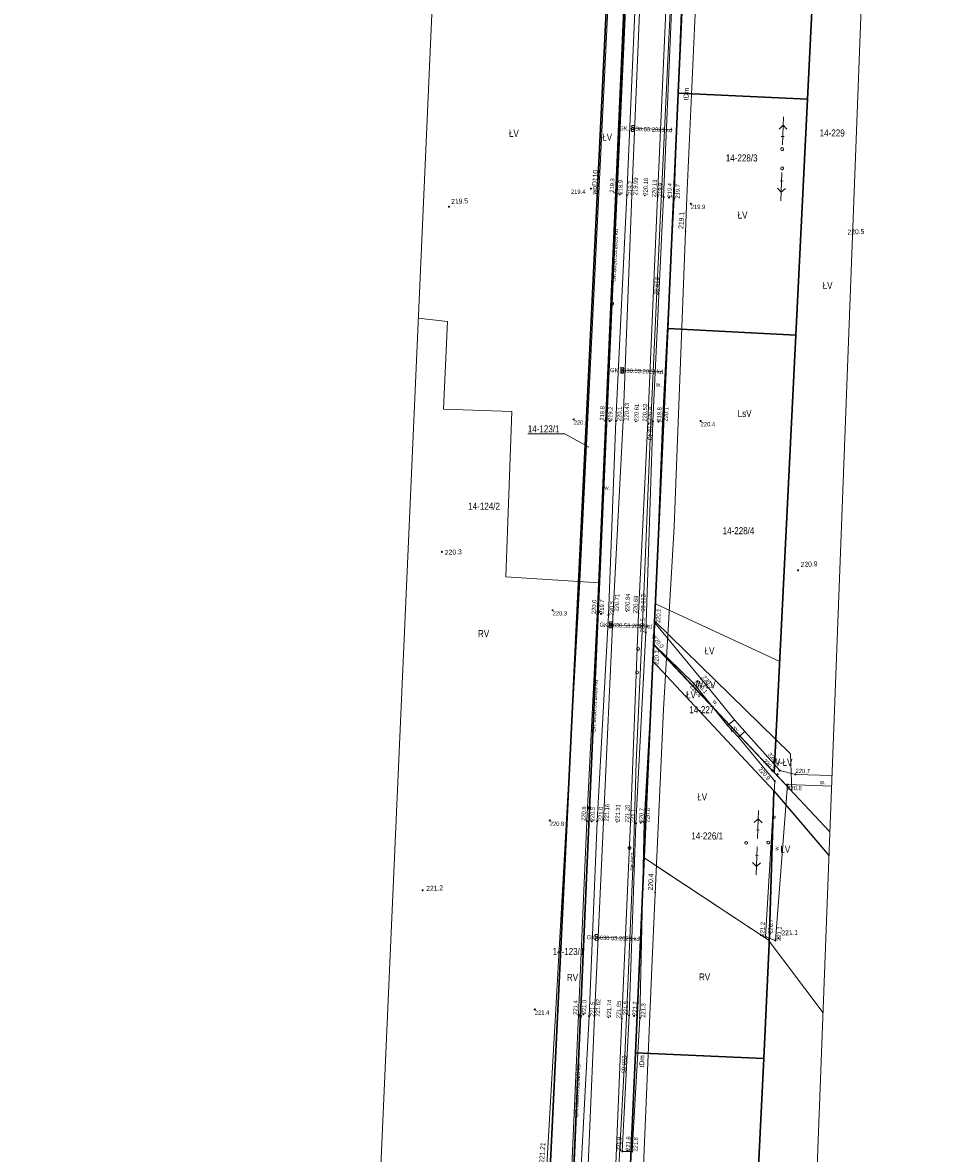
# Model space of a CAD drawing. Header units: metres. Extents: x 0 to 6601798, y -2700 to 5691112.
# Tile 49 of 61: x 6600116 to 6600282, y 5690177 to 5690379. Entities that reach past the tile are written whole.
import ezdxf
from ezdxf.enums import TextEntityAlignment as Align

# ---------------------------------------------------------------- set-up
doc = ezdxf.new("R2010")
doc.units = ezdxf.units.M
doc.header["$MEASUREMENT"] = 0
for name, color, linetype, lineweight in [('AS__Nowe_granice', 150, 'Continuous', 30), ('Kontury', 7, 'Continuous', 5), ('Numery_dzialek', 150, 'Continuous', 5), ('Numery_konturow', 7, 'Continuous', 5), ('OTK_E_T_3', 7, 'Continuous', 5), ('OTK_E_T_4', 7, 'Continuous', 5), ('OTK_L_0', 7, 'Continuous', 5), ('OTK_L_4', 7, 'Continuous', 5), ('OTK_L_5', 7, 'Continuous', 5), ('OTR_T_0', 7, 'Continuous', 5), ('OTR_T_1', 7, 'Continuous', 5), ('OTW_E_T_2', 7, 'Continuous', 5), ('OTW_L_3', 7, 'Continuous', 5), ('OTZ_L_1', 7, 'Continuous', 5), ('P_SUK_T_1', 7, 'Continuous', 5), ('P_SUK_T_3', 7, 'Continuous', 5), ('P_SUKP_E_T_0', 7, 'Continuous', 5), ('P_SUKP_L_0', 7, 'Continuous', 5), ('podzial_uzytki', 7, 'Continuous', 5), ('Punkty', 7, 'Continuous', 5), ('SUL_L_1', 7, 'Continuous', 5), ('SUTR_T_0', 7, 'Continuous', 5), ('UEEOA_T_13', 7, 'Continuous', 5), ('UEEOA_T_14', 7, 'Continuous', 5), ('UTTOC_T_2', 7, 'Continuous', 5), ('UTTOO_T_2', 7, 'Continuous', 5), ('UTTPOM_L_1', 7, 'Continuous', 5), ('UWWOC_T_0', 7, 'Continuous', 5), ('UWWOO_T_0', 7, 'Continuous', 5), ('UWWPM_L_1', 7, 'Continuous', 5), ('Uzytki', 7, 'Continuous', 5), ('WWRPP_T_0', 7, 'Continuous', 5)]:
    doc.layers.add(name, color=color, linetype=linetype, lineweight=lineweight)
doc.styles.add('STYL_ARIAL', font='ARIALN.TTF')

# ---------------------------------------------------------------- blocks, each defined once
blk = doc.blocks.new('GRO')
at = {"color": 7, "flags": 128}
blk.add_lwpolyline([(0, 0.45), (0.318, 0.318), (0.45, 0), (0.318, -0.318), (0, -0.45), (-0.318, -0.318), (-0.45, 0), (-0.318, 0.318), (0, 0.45)], dxfattribs=at)
blk = doc.blocks.new('GRT')
at = {"color": 7, "flags": 128}
blk.add_lwpolyline([(0, 2.5), (1.352, 2.103), (2.274, 1.039), (2.475, -0.356), (1.889, -1.637), (0.704, -2.399), (-0.704, -2.399), (-1.889, -1.637), (-2.475, -0.356), (-2.274, 1.039), (-1.352, 2.103), (0, 2.5)], dxfattribs=at)
blk = doc.blocks.new('801')
at = {"color": 0}
for radius in [1, 0.9, 0.8, 0.7, 0.6, 0.5, 0.4, 0.3, 0.2, 0.1]:
    blk.add_circle((0, 0), radius, dxfattribs=at)
blk = doc.blocks.new('403')
at = {"color": 0}
blk.add_circle((0, 0), 0.5, dxfattribs=at)
blk = doc.blocks.new('4_SUKS')
at = {"color": 7, "flags": 128}
blk.add_lwpolyline([(0, 2.5), (1.352, 2.103), (2.274, 1.039), (2.475, -0.356), (1.889, -1.637), (0.704, -2.399), (-0.704, -2.399), (-1.889, -1.637), (-2.475, -0.356), (-2.274, 1.039), (-1.352, 2.103), (0, 2.5)], dxfattribs=at)
blk = doc.blocks.new('509')
at = {"color": 0}
for p, q in [((-5, -2.5), (-5, 2.5)), ((-5, 2.5), (5.5, 2.5)), ((-1.5, 2.5), (-1.5, -2.5)), ((2, 2.5), (2, -2.5)), ((5.5, 2.5), (5.5, -2.5)), ((5.5, -2.5), (-5, -2.5))]:
    blk.add_line(p, q, dxfattribs=at)
blk = doc.blocks.new('4_SUPS')
at = {"color": 7, "flags": 128}
blk.add_lwpolyline([(0, 0.625), (0.442, 0.442), (0.625, 0), (0.442, -0.442), (0, -0.625), (-0.442, -0.442), (-0.625, 0), (-0.442, 0.442), (0, 0.625)], dxfattribs=at)
blk = doc.blocks.new('PSN')
at = {"color": 7, "flags": 128}
for points in [[(7.5, 0), (57.5, 0)], [(22.5, 2.5), (22.5, -2.5)], [(42.5, 0), (35.429, 7.071)], [(42.5, 0), (35.429, -7.071)]]:
    blk.add_lwpolyline(points, dxfattribs=at)
blk = doc.blocks.new('SLS')
at = {"color": 7, "flags": 128}
blk.add_lwpolyline([(0, 2.5), (1.352, 2.103), (2.274, 1.039), (2.475, -0.356), (1.889, -1.637), (0.704, -2.399), (-0.704, -2.399), (-1.889, -1.637), (-2.475, -0.356), (-2.274, 1.039), (-1.352, 2.103), (0, 2.5)], dxfattribs=at)
blk = doc.blocks.new('UGT')
at = {"color": 7, "flags": 128}
blk.add_lwpolyline([(0, 0.625), (0.442, 0.442), (0.625, 0), (0.442, -0.442), (0, -0.625), (-0.442, -0.442), (-0.625, 0), (-0.442, 0.442), (0, 0.625)], dxfattribs=at)

msp = doc.modelspace()

# ---------------------------------------------------------------- linework, layer by layer
at = {"color": 7, "linetype": 'Continuous', "lineweight": 0, "flags": 128}
for points in [[(6600202.93, 5690706.54), (6600192.79, 5690495.33), (6600176.89, 5690496.29), (6600170.91, 5690507.35), (6600162.66, 5690513.94), (6600148.36, 5690517.54), (6600137.48, 5690514.53), (6600126.14, 5690504.34), (6600121.65, 5690492.89), (6600119.99, 5690466.63), (6600115.64, 5690430.18), (6600142.63, 5690419.44), (6600173.56, 5690407.43), (6600179.09, 5690404.85), (6600184.98, 5690403.27), (6600189.51, 5690403.01), (6600173.29, 5690035.7)], [(6600251.64, 5690029.65), (6600268.02, 5690461.06), (6600281.59, 5690699.83)]]:
    msp.add_lwpolyline(points, dxfattribs=at)
at = {"color": 7, "linetype": 'Continuous', "flags": 128}
msp.add_lwpolyline([(6600259.42, 5690234.65), (6600249.52, 5690245.17), (6600228.03, 5690268), (6600227.9, 5690264.99), (6600249.43, 5690241.93), (6600259.26, 5690230.37)], dxfattribs=at)
at = {"layer": 'AS__Nowe_granice', "linetype": 'Continuous', "flags": 128}
for points in [[(6600222.91, 5690449.53), (6600207.61, 5690134.2)], [(6600212.06, 5690133.95), (6600225.8, 5690449.36)], [(6600232.41, 5690366.1), (6600234.28, 5690408.15)], [(6600257.5, 5690407.12), (6600255.43, 5690365.07)], [(6600230.54, 5690324.2), (6600232.41, 5690366.1)], [(6600232.41, 5690366.1), (6600255.43, 5690365.07)], [(6600255.43, 5690365.07), (6600253.35, 5690323.02)], [(6600228.03, 5690268), (6600230.54, 5690324.2)], [(6600230.54, 5690324.2), (6600253.35, 5690323.02)], [(6600253.35, 5690323.02), (6600249.52, 5690245.17)], [(6600228.03, 5690268), (6600227.9, 5690264.99)], [(6600249.52, 5690245.17), (6600228.03, 5690268)], [(6600224.79, 5690195.28), (6600227.9, 5690264.99)], [(6600227.9, 5690264.99), (6600249.43, 5690241.93)], [(6600249.43, 5690241.93), (6600248.63, 5690214.67)], [(6600248.63, 5690214.67), (6600247.63, 5690194.26)], [(6600222.32, 5690139.93), (6600224.79, 5690195.28)], [(6600224.79, 5690195.28), (6600247.63, 5690194.26)], [(6600247.63, 5690194.26), (6600244.93, 5690138.93)]]:
    msp.add_lwpolyline(points, dxfattribs=at)
at = {"layer": 'Kontury', "color": 3, "linetype": 'Continuous', "flags": 128}
for points in [[(6600218.34, 5690278.96), (6600224.81, 5690426.69)], [(6600234.11, 5690404.34), (6600230.54, 5690324.2)], [(6600186.11, 5690326.08), (6600191.31, 5690325.47)], [(6600191.31, 5690325.47), (6600190.6, 5690309.85)], [(6600230.54, 5690324.2), (6600228.35, 5690275.24)], [(6600253.35, 5690323.02), (6600232.31, 5690324.11)], [(6600250.48, 5690264.92), (6600253.35, 5690323.02)], [(6600190.6, 5690309.85), (6600202.78, 5690309.44)], [(6600202.78, 5690309.44), (6600201.71, 5690280.02)], [(6600201.71, 5690280.02), (6600218.34, 5690278.96)], [(6600212.53, 5690144.88), (6600218.34, 5690278.96)], [(6600228.35, 5690275.24), (6600228.03, 5690268)], [(6600228.35, 5690275.24), (6600250.48, 5690264.92)], [(6600228.03, 5690268), (6600227.9, 5690264.99)], [(6600227.9, 5690264.99), (6600226.34, 5690229.99)], [(6600226.34, 5690229.99), (6600222.18, 5690136.84)], [(6600248.4, 5690215.39), (6600228.01, 5690228.88)], [(6600253.86, 5690208.17), (6600248.4, 5690215.39)]]:
    msp.add_lwpolyline(points, dxfattribs=at)
at = {"layer": 'OTK_L_0', "color": 7, "linetype": 'Continuous', "flags": 128}
for points in [[(6600224.17, 5690348), (6600225.64, 5690383.34)], [(6600230.31, 5690383.49), (6600228.73, 5690347.58)], [(6600222.61, 5690307.83), (6600224.17, 5690348)], [(6600228.73, 5690347.58), (6600227.02, 5690307.62)], [(6600220.82, 5690273.86), (6600222.61, 5690307.83)], [(6600227.02, 5690307.62), (6600225.35, 5690273.51)], [(6600219.07, 5690236.47), (6600220.82, 5690273.86)], [(6600225.35, 5690273.51), (6600223.9, 5690236.28)], [(6600217.48, 5690201.76), (6600219.07, 5690236.47)], [(6600223.9, 5690236.28), (6600222.36, 5690201.39)], [(6600216.33, 5690173.96), (6600217.48, 5690201.76)], [(6600222.36, 5690201.39), (6600221.24, 5690174.02)]]:
    msp.add_lwpolyline(points, dxfattribs=at)
at = {"layer": 'OTK_L_4', "color": 7, "linetype": 'Continuous', "flags": 128}
for points in [[(6600241.21, 5690253.55), (6600242.42, 5690254.56)], [(6600242.42, 5690254.56), (6600244.26, 5690252.49)], [(6600243.12, 5690251.49), (6600241.21, 5690253.55)], [(6600244.26, 5690252.49), (6600243.12, 5690251.49)]]:
    msp.add_lwpolyline(points, dxfattribs=at)
at = {"layer": 'OTK_L_5', "color": 7, "linetype": 'Continuous', "flags": 128}
for points in [[(6600221.21, 5690348.37), (6600222.76, 5690383.73)], [(6600224.81, 5690383.41), (6600223.27, 5690347.99)], [(6600231.35, 5690383.49), (6600229.81, 5690347.59)], [(6600231.69, 5690347.38), (6600233.07, 5690383.75)], [(6600219.43, 5690307.81), (6600221.21, 5690348.37)], [(6600223.27, 5690347.99), (6600221.31, 5690307.77)], [(6600229.81, 5690347.59), (6600227.91, 5690307.68)], [(6600229.6, 5690307.7), (6600231.69, 5690347.38)], [(6600217.98, 5690273.36), (6600219.43, 5690307.81)], [(6600221.31, 5690307.77), (6600219.97, 5690273.18)], [(6600227.91, 5690307.68), (6600226.61, 5690270.11)], [(6600228.26, 5690271.82), (6600229.6, 5690307.7)], [(6600216.14, 5690236.54), (6600217.98, 5690273.36)], [(6600219.97, 5690273.18), (6600217.97, 5690236.54)], [(6600228.12, 5690267.92), (6600228.26, 5690271.82)], [(6600226.61, 5690270.11), (6600224.88, 5690236.13)], [(6600226.32, 5690236.35), (6600228.12, 5690267.92)], [(6600214.65, 5690202.04), (6600216.14, 5690236.54)], [(6600217.97, 5690236.54), (6600216.52, 5690201.8)], [(6600224.88, 5690236.13), (6600223.64, 5690201.94)], [(6600225.58, 5690201.53), (6600226.32, 5690236.35)], [(6600213.37, 5690173.72), (6600214.65, 5690202.04)], [(6600216.52, 5690201.8), (6600215.08, 5690173.95)], [(6600223.64, 5690201.94), (6600222.44, 5690177.73)], [(6600224.19, 5690177.72), (6600225.58, 5690201.53)], [(6600222.44, 5690177.73), (6600224.19, 5690177.72)]]:
    msp.add_lwpolyline(points, dxfattribs=at)
at = {"layer": 'OTW_L_3', "color": 7, "linetype": 'Continuous', "flags": 128}
for points in [[(6600228.12, 5690267.92), (6600228.26, 5690271.82)], [(6600228.26, 5690271.82), (6600236.42, 5690261.91)], [(6600235.17, 5690261.05), (6600228.12, 5690267.92)], [(6600236.42, 5690261.91), (6600242.42, 5690254.56)], [(6600241.21, 5690253.55), (6600235.17, 5690261.05)], [(6600242.42, 5690254.56), (6600241.21, 5690253.55)], [(6600243.12, 5690251.49), (6600244.26, 5690252.49)], [(6600244.26, 5690252.49), (6600250.48, 5690245.52)], [(6600249.59, 5690243.63), (6600243.12, 5690251.49)], [(6600247.96, 5690215.95), (6600249.59, 5690243.63)], [(6600250.48, 5690245.52), (6600253.29, 5690244.85)], [(6600253.29, 5690244.85), (6600259.8, 5690244.66)], [(6600251.86, 5690243.02), (6600249.71, 5690215.28)], [(6600259.73, 5690242.77), (6600251.86, 5690243.02)], [(6600249.71, 5690215.28), (6600247.96, 5690215.95)]]:
    msp.add_lwpolyline(points, dxfattribs=at)
at = {"layer": 'OTZ_L_1', "color": 7, "linetype": 'Continuous', "flags": 128}
msp.add_lwpolyline([(6600216.47, 5690303.13), (6600212.23, 5690305.48), (6600205.61, 5690305.48)], dxfattribs=at)
at = {"layer": 'P_SUKP_L_0', "color": 30, "linetype": 'Continuous', "flags": 128}
for points in [[(6600220.65, 5690328.63), (6600223.13, 5690383.58)], [(6600224.36, 5690359.85), (6600231.35, 5690359.6)], [(6600218.18, 5690273.83), (6600220.65, 5690328.63)], [(6600222.42, 5690316.82), (6600229.41, 5690316.58)], [(6600216.61, 5690238.86), (6600218.18, 5690273.83)], [(6600220.38, 5690271.5), (6600227.37, 5690271.25)], [(6600214.94, 5690201.79), (6600216.61, 5690238.86)], [(6600217.87, 5690215.86), (6600224.86, 5690215.62)], [(6600213.14, 5690161.83), (6600214.94, 5690201.79)]]:
    msp.add_lwpolyline(points, dxfattribs=at)
at = {"layer": 'SUL_L_1', "color": 7, "linetype": 'Continuous', "flags": 128}
for points in [[(6600232.14, 5690405.7), (6600228.69, 5690333.35)], [(6600228.69, 5690333.35), (6600227.54, 5690307.53)], [(6600227.54, 5690307.53), (6600226.3, 5690276.94)], [(6600226.3, 5690276.94), (6600224.89, 5690247.02)], [(6600224.89, 5690247.02), (6600224.45, 5690230.88)], [(6600224.45, 5690230.88), (6600222.91, 5690194.75)], [(6600222.91, 5690194.75), (6600221.73, 5690172.71)]]:
    msp.add_lwpolyline(points, dxfattribs=at)
at = {"layer": 'UTTPOM_L_1', "color": 30, "linetype": 'Continuous', "flags": 128}
for points in [[(6600233.96, 5690347.6), (6600236.4, 5690401.17)], [(6600231.66, 5690288.92), (6600233.96, 5690347.6)], [(6600229.78, 5690256.46), (6600231.66, 5690288.92)], [(6600227.68, 5690210.45), (6600229.78, 5690256.46)], [(6600225.46, 5690156.78), (6600227.68, 5690210.45)]]:
    msp.add_lwpolyline(points, dxfattribs=at)
at = {"layer": 'UWWPM_L_1', "color": 161, "linetype": 'Continuous', "flags": 128}
for points in [[(6600220.74, 5690399.41), (6600218.09, 5690344.64)], [(6600218.09, 5690344.64), (6600214.86, 5690279.22)], [(6600214.86, 5690279.22), (6600210.51, 5690200.95)], [(6600210.51, 5690200.95), (6600208.98, 5690175.25)]]:
    msp.add_lwpolyline(points, dxfattribs=at)
at = {"layer": 'Uzytki', "color": 3, "linetype": 'Continuous', "flags": 128}
for points in [[(6600218.34, 5690278.96), (6600224.81, 5690426.69)], [(6600234.11, 5690404.34), (6600230.54, 5690324.2)], [(6600186.11, 5690326.08), (6600191.31, 5690325.47)], [(6600191.31, 5690325.47), (6600190.6, 5690309.85)], [(6600230.54, 5690324.2), (6600228.35, 5690275.24)], [(6600253.35, 5690323.02), (6600230.54, 5690324.2)], [(6600250.49, 5690264.91), (6600253.35, 5690323.02)], [(6600190.6, 5690309.85), (6600202.78, 5690309.44)], [(6600202.78, 5690309.44), (6600201.71, 5690280.02)], [(6600201.71, 5690280.02), (6600218.34, 5690278.96)], [(6600218.34, 5690278.96), (6600212.06, 5690133.95)], [(6600228.35, 5690275.24), (6600228.21, 5690272.12)], [(6600228.21, 5690272.12), (6600228.03, 5690268)], [(6600252.42, 5690248.53), (6600228.21, 5690272.12)], [(6600228.03, 5690268), (6600227.9, 5690264.99)], [(6600229.7, 5690266.23), (6600252.62, 5690241.88)], [(6600227.9, 5690264.99), (6600226.34, 5690229.99)], [(6600252.62, 5690241.88), (6600252.42, 5690248.53)], [(6600217.47, 5690031.17), (6600226.34, 5690229.99)], [(6600226.34, 5690229.99), (6600248.4, 5690215.39)], [(6600248.4, 5690215.39), (6600258.2, 5690202.42)]]:
    msp.add_lwpolyline(points, dxfattribs=at)

# ---------------------------------------------------------------- block references
at = {"layer": 'OTR_T_0', "color": 7, "linetype": 'Continuous', "xscale": 0.1, "yscale": 0.1, "zscale": 0.1, "rotation": 0.0008399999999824}
for p in [(6600224.17, 5690348), (6600226.46, 5690347.88), (6600228.73, 5690347.58), (6600222.61, 5690307.83), (6600224.85, 5690307.68), (6600227.02, 5690307.62), (6600220.82, 5690273.86), (6600223.22, 5690273.89), (6600225.35, 5690273.51), (6600219.07, 5690236.47), (6600221.51, 5690236.39), (6600223.9, 5690236.28), (6600217.48, 5690201.76), (6600219.97, 5690201.58), (6600222.36, 5690201.39)]:
    msp.add_blockref('403', p, dxfattribs=at)
at = {"layer": 'OTR_T_1', "color": 7, "linetype": 'Continuous', "xscale": 0.1, "yscale": 0.1, "zscale": 0.1, "rotation": 0.0008399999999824}
for p in [(6600216.86, 5690349.14), (6600221.21, 5690348.37), (6600221.99, 5690348.11), (6600223.27, 5690347.99), (6600229.81, 5690347.59), (6600230.77, 5690347.54), (6600231.69, 5690347.38), (6600234.64, 5690346.45), (6600213.8, 5690308.05), (6600219.43, 5690307.81), (6600220.2, 5690307.77), (6600221.31, 5690307.77), (6600227.91, 5690307.68), (6600228.9, 5690307.66), (6600229.6, 5690307.7), (6600236.4, 5690307.75), (6600210.03, 5690274.07), (6600217.98, 5690273.36), (6600218.69, 5690273.42), (6600219.97, 5690273.18), (6600228.26, 5690271.82), (6600226.61, 5690270.11), (6600228.03, 5690269.46), (6600228.12, 5690267.92), (6600236.42, 5690261.91), (6600235.17, 5690261.05), (6600235.83, 5690261.42), (6600250.48, 5690245.52), (6600249.59, 5690243.63), (6600250.1, 5690244.86), (6600253.29, 5690244.85), (6600251.86, 5690243.02), (6600209.53, 5690236.63), (6600216.14, 5690236.54), (6600217, 5690236.49), (6600217.97, 5690236.54), (6600224.88, 5690236.13), (6600225.72, 5690236.28), (6600226.32, 5690236.35), (6600247.96, 5690215.95), (6600248.74, 5690216.51), (6600249.71, 5690215.28), (6600206.86, 5690203.01), (6600214.65, 5690202.04), (6600215.52, 5690202.14), (6600216.52, 5690201.8), (6600223.64, 5690201.94), (6600224.54, 5690201.87), (6600225.58, 5690201.53), (6600222.44, 5690177.73), (6600223.36, 5690177.84), (6600224.19, 5690177.72)]:
    msp.add_blockref('801', p, dxfattribs=at)
at = {"layer": 'P_SUK_T_1', "color": 7, "linetype": 'Continuous', "xscale": 0.1, "yscale": 0.1, "zscale": 0.1}
for p, rotation in [((6600224.36, 5690359.85), 269.2787), ((6600222.42, 5690316.82), 268.49948), ((6600220.38, 5690271.5), 268.40208), ((6600217.87, 5690215.86), 267.7661)]:
    msp.add_blockref('509', p, dxfattribs=dict(at, rotation=rotation))
at = {"layer": 'P_SUK_T_3', "color": 30, "linetype": 'Continuous', "xscale": 0.1, "yscale": 0.1, "zscale": 0.1}
for p in [(6600220.65, 5690328.63), (6600218.18, 5690273.83), (6600216.61, 5690238.86), (6600214.94, 5690201.79)]:
    msp.add_blockref('4_SUKS', p, dxfattribs=at)
at = {"layer": 'Punkty', "color": 7, "linetype": 'Continuous', "xscale": 0.1, "yscale": 0.1, "zscale": 0.1}
for name, p in [('GRO', (6600232.41, 5690366.1)), ('GRO', (6600255.43, 5690365.07)), ('GRO', (6600230.54, 5690324.2)), ('GRO', (6600253.35, 5690323.02)), ('GRO', (6600228.03, 5690268)), ('GRT', (6600225.25, 5690267.22)), ('GRO', (6600227.9, 5690264.99)), ('GRT', (6600225.06, 5690263.02)), ('GRO', (6600249.52, 5690245.17)), ('GRO', (6600249.43, 5690241.93)), ('GRT', (6600249.44, 5690237.22)), ('GRT', (6600223.72, 5690231.72)), ('GRO', (6600248.63, 5690214.67)), ('GRO', (6600224.79, 5690195.28)), ('GRO', (6600247.63, 5690194.26))]:
    msp.add_blockref(name, p, dxfattribs=at)
at = {"layer": 'SUTR_T_0', "color": 30, "linetype": 'Continuous', "xscale": 0.1, "yscale": 0.1, "zscale": 0.1}
for p in [(6600228.69, 5690333.35), (6600227.54, 5690307.53), (6600226.3, 5690276.94), (6600224.45, 5690230.88), (6600222.91, 5690194.75)]:
    msp.add_blockref('4_SUPS', p, dxfattribs=at)
at = {"layer": 'UEEOA_T_13', "color": 1, "linetype": 'Continuous', "xscale": 0.1, "yscale": 0.1, "zscale": 0.1}
for p, rotation in [((6600250.94, 5690356.17), 88.03581000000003), ((6600250.91, 5690352.73), 267.8758), ((6600246.5, 5690232.69), 87.90402999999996), ((6600246.5, 5690232.69), 267.7211)]:
    msp.add_blockref('PSN', p, dxfattribs=dict(at, rotation=rotation))
at = {"layer": 'UEEOA_T_14', "color": 1, "linetype": 'Continuous', "xscale": 0.1, "yscale": 0.1, "zscale": 0.1, "rotation": 2.400689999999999}
for p in [(6600250.94, 5690356.17), (6600250.91, 5690352.73), (6600244.51, 5690232.65), (6600248.44, 5690232.71)]:
    msp.add_blockref('SLS', p, dxfattribs=at)
at = {"layer": 'UTTOC_T_2', "color": 30, "linetype": 'Continuous', "xscale": 0.1, "yscale": 0.1, "zscale": 0.1, "rotation": 2.400689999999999}
for p in [(6600233.72, 5690341.57), (6600228.29, 5690223.81)]:
    msp.add_blockref('UGT', p, dxfattribs=at)
at = {"layer": 'WWRPP_T_0', "color": 7, "linetype": 'Continuous', "xscale": 0.1, "yscale": 0.1, "zscale": 0.1}
for p, rotation in [((6600191.58, 5690345.9), 2.39496), ((6600190.32, 5690284.47), 2.400689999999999), ((6600253.75, 5690281.18), 2.400689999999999), ((6600186.89, 5690224.22), 2.400689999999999), ((6600250.29, 5690215.69), 2.400689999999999)]:
    msp.add_blockref('801', p, dxfattribs=dict(at, rotation=rotation))

# ---------------------------------------------------------------- texts
at = {"layer": 'Numery_dzialek', "linetype": 'Continuous', "style": 'STYL_ARIAL'}
for s, p in [('14-229', (6600257.6, 5690359.66)), ('14-228/3', (6600240.88, 5690355.22)), ('14-124/2', (6600195, 5690293.21)), ('14-228/4', (6600240.31, 5690288.85)), ('14-227', (6600234.37, 5690256.98)), ('14-226/1', (6600234.73, 5690234.51)), ('14-123/1', (6600210.03, 5690213.95))]:
    msp.add_text(s, height=1.25, dxfattribs=at).set_placement(p, align=Align.TOP_LEFT)
at = {"layer": 'Numery_konturow', "color": 3, "linetype": 'Continuous', "style": 'STYL_ARIAL'}
for p in [(6600202.26, 5690359.6), (6600218.87, 5690358.92)]:
    msp.add_text('ŁV', height=1.25, dxfattribs=at).set_placement(p, align=Align.TOP_LEFT)
at = {"layer": 'OTK_E_T_3', "color": 7, "linetype": 'Continuous', "style": 'STYL_ARIAL'}
msp.add_text('pb.', height=0.75, dxfattribs=at).set_placement((6600242.47, 5690252.96), align=Align.MIDDLE_CENTER)
at = {"layer": 'OTK_E_T_4', "color": 7, "linetype": 'Continuous', "style": 'STYL_ARIAL'}
for p in [(6600228.96, 5690314.25), (6600219.77, 5690295.89)]:
    msp.add_text('w.', height=0.75, dxfattribs=at).set_placement(p, align=Align.MIDDLE_CENTER)
at = {"layer": 'OTR_T_0', "color": 7, "linetype": 'Continuous', "style": 'STYL_ARIAL'}
for s, rotation, p in [('219.99', 87.6, (6600224.35, 5690347.99)), ('220.43', 87.8, (6600222.79, 5690307.82)), ('220.71', 87, (6600221, 5690273.85)), ('221.16', 87.3, (6600219.26, 5690236.46)), ('221.62', 87.4, (6600217.66, 5690201.75))]:
    msp.add_text(s, height=0.75, rotation=rotation, dxfattribs=at).set_placement(p, align=Align.TOP_LEFT)
for s, rotation, p in [('220.18', 87.6, (6600226.53, 5690347.88)), ('220.61', 87.8, (6600224.91, 5690307.67)), ('220.84', 87, (6600223.29, 5690273.89)), ('221.31', 87.3, (6600221.57, 5690236.39)), ('221.74', 87.4, (6600220.03, 5690201.58))]:
    msp.add_text(s, height=0.75, rotation=rotation, dxfattribs=at).set_placement(p, align=Align.MIDDLE_LEFT)
for s, rotation, p in [('220.13', 87.5, (6600228.69, 5690347.58)), ('220.53', 87.6, (6600226.99, 5690307.62)), ('220.69', 87.2, (6600225.32, 5690273.51)), ('221.20', 87.8, (6600223.87, 5690236.28)), ('221.65', 87.5, (6600222.33, 5690201.39))]:
    msp.add_text(s, height=0.75, rotation=rotation, dxfattribs=at).set_placement(p, align=Align.BOTTOM_LEFT)
at = {"layer": 'OTR_T_1', "color": 7, "linetype": 'Continuous', "style": 'STYL_ARIAL'}
for s, rotation, p in [('219.3', 87.5, (6600221.17, 5690348.37)), ('219.9', 87.5, (6600229.77, 5690347.6)), ('219.8', 87.5, (6600219.4, 5690307.81)), ('220.4', 87.3, (6600227.87, 5690307.69)), ('220.0', 87.6, (6600217.95, 5690273.36)), ('220.5', 88, (6600226.58, 5690270.11)), ('220.5', 309.2, (6600236.44, 5690261.93)), ('220.7', 358.3, (6600253.29, 5690244.89)), ('220.8', 87.1, (6600216.11, 5690236.54)), ('221.1', 86.5, (6600224.85, 5690236.13)), ('221.2', 86.6, (6600247.92, 5690215.95)), ('221.4', 87.5, (6600214.61, 5690202.04)), ('221.5', 87.9, (6600223.6, 5690201.94)), ('221.9', 87.2, (6600222.41, 5690177.73))]:
    msp.add_text(s, height=0.75, rotation=rotation, dxfattribs=at).set_placement(p, align=Align.BOTTOM_LEFT)
for s, rotation, p in [('218.9', 87.5, (6600222.05, 5690348.1)), ('219.4', 87.5, (6600230.83, 5690347.54)), ('219.2', 87.6, (6600220.26, 5690307.76)), ('219.8', 87.3, (6600228.96, 5690307.65)), ('219.7', 87.6, (6600218.75, 5690273.42)), ('220.0', 309.5, (6600227.98, 5690269.42)), ('220.1', 308.8, (6600235.78, 5690261.39)), ('220.5', 87.1, (6600217.06, 5690236.49)), ('220.7', 87.1, (6600225.78, 5690236.28)), ('220.7', 86.6, (6600248.8, 5690216.51)), ('221.0', 87.5, (6600215.59, 5690202.14)), ('221.2', 87.9, (6600224.61, 5690201.86)), ('221.6', 87.2, (6600223.42, 5690177.84))]:
    msp.add_text(s, height=0.75, rotation=rotation, dxfattribs=at).set_placement(p, align=Align.MIDDLE_LEFT)
for s, rotation, p in [('219.7', 87.5, (6600223.45, 5690347.98)), ('219.7', 87.8, (6600231.88, 5690347.37)), ('220.1', 87.2, (6600221.5, 5690307.76)), ('220.1', 87, (6600229.79, 5690307.69)), ('220.5', 87.8, (6600220.15, 5690273.17)), ('220.1', 87.9, (6600228.44, 5690271.81)), ('220.4', 308.8, (6600235.02, 5690260.94)), ('220.8', 358.2, (6600251.85, 5690242.83)), ('221.0', 87.6, (6600218.16, 5690236.54)), ('220.8', 86.7, (6600226.5, 5690236.34)), ('221.1', 85.6, (6600249.9, 5690215.26)), ('221.5', 87.6, (6600216.7, 5690201.79)), ('221.3', 88.8, (6600225.77, 5690201.53)), ('221.8', 86.7, (6600224.38, 5690177.71))]:
    msp.add_text(s, height=0.75, rotation=rotation, dxfattribs=at).set_placement(p, align=Align.TOP_LEFT)
msp.add_text('219.4', height=0.75, dxfattribs=at).set_placement((6600215.87, 5690348.95), align=Align.TOP_RIGHT)
for s, p in [('219.9', (6600234.64, 5690346.26)), ('220.0', (6600213.8, 5690307.86)), ('220.4', (6600236.4, 5690307.56)), ('220.3', (6600210.03, 5690273.89)), ('220.8', (6600209.53, 5690236.44)), ('221.4', (6600206.86, 5690202.83))]:
    msp.add_text(s, height=0.75, dxfattribs=at).set_placement(p, align=Align.TOP_LEFT)
for s, rotation, p in [('220.3', 86.7, (6600228.25, 5690266.95)), ('220.9', 309.4, (6600248.86, 5690244.22))]:
    msp.add_text(s, height=0.75, rotation=rotation, dxfattribs=at).set_placement(p, align=Align.TOP_RIGHT)
msp.add_text('220.2', height=0.75, rotation=311.7, dxfattribs=at).set_placement((6600249.42, 5690245.53), align=Align.MIDDLE_RIGHT)
msp.add_text('220.7', height=0.75, rotation=311.7, dxfattribs=at).set_placement((6600249.87, 5690246.26), align=Align.BOTTOM_RIGHT)
at = {"layer": 'OTW_E_T_2', "color": 7, "linetype": 'Continuous', "style": 'STYL_ARIAL'}
for rotation, p in [(309.6, (6600239.07, 5690257.66)), (85.6, (6600249.93, 5690231.78))]:
    msp.add_text('w.', height=0.75, rotation=rotation, dxfattribs=at).set_placement(p, align=Align.MIDDLE_CENTER)
msp.add_text('w.', height=0.75, dxfattribs=at).set_placement((6600258.16, 5690243.48), align=Align.MIDDLE_CENTER)
at = {"layer": 'OTZ_L_1', "color": 7, "linetype": 'Continuous', "style": 'STYL_ARIAL'}
msp.add_text('14-123/1', height=1.25, dxfattribs=at).set_placement((6600205.61, 5690305.74))
at = {"layer": 'P_SUKP_E_T_0', "color": 30, "linetype": 'Continuous', "style": 'STYL_ARIAL'}
for rotation, p in [(357.9517, (6600226.63, 5690359.71)), (87.4159, (6600221.1, 5690337.25)), (358.0335, (6600224.98, 5690316.67)), (357.9517, (6600223.11, 5690271.34)), (87.6053, (6600217.49, 5690257)), (358.0335, (6600220.81, 5690215.7)), (87.4209, (6600214.41, 5690188.53))]:
    msp.add_text('GK.6630.53.2023 kd', height=0.75, rotation=rotation, dxfattribs=at).set_placement(p, align=Align.MIDDLE_CENTER)
at = {"layer": 'podzial_uzytki', "color": 3, "linetype": 'Continuous', "style": 'STYL_ARIAL'}
for s, p in [('ŁV', (6600242.99, 5690345.06)), ('ŁV', (6600258.13, 5690332.51)), ('LsV', (6600243, 5690309.72)), ('ŁV', (6600237.1, 5690267.47)), ('W-ŁV', (6600235.47, 5690261.39)), ('ŁV', (6600233.81, 5690259.63)), ('W-ŁV', (6600249.17, 5690247.62)), ('ŁV', (6600235.8, 5690241.48)), ('ŁV', (6600250.61, 5690232.14)), ('RV', (6600236.12, 5690209.41))]:
    msp.add_text(s, height=1.25, dxfattribs=at).set_placement(p, align=Align.TOP_LEFT)
for p in [(6600196.75, 5690268.9), (6600212.58, 5690207.71)]:
    msp.add_text('RV', height=1.25, dxfattribs=at).set_placement(p, align=Align.BOTTOM_LEFT)
at = {"layer": 'SUTR_T_0', "color": 30, "linetype": 'Continuous', "style": 'STYL_ARIAL'}
for s, rotation, p in [('219.32', 267.552, (6600228.63, 5690333.35)), ('219.43', 267.679, (6600227.48, 5690307.53)), ('219.65', 267.842, (6600226.24, 5690276.94)), ('220.46', 267.251, (6600224.39, 5690230.88)), ('220.85', 266.819, (6600222.85, 5690194.75))]:
    msp.add_text(s, height=0.75, rotation=rotation, dxfattribs=at).set_placement(p, align=Align.MIDDLE_LEFT)
at = {"layer": 'UTTOC_T_2', "color": 30, "linetype": 'Continuous', "style": 'STYL_ARIAL'}
for s, rotation, p in [('219.1', 86.396, (6600233.56, 5690341.93)), ('220.4', 88.2222, (6600228.15, 5690224.17))]:
    msp.add_text(s, height=0.875, rotation=rotation, dxfattribs=at).set_placement(p, align=Align.BOTTOM_LEFT)
at = {"layer": 'UTTOO_T_2', "color": 30, "linetype": 'Continuous', "style": 'STYL_ARIAL'}
for rotation, p in [(87.2392, (6600234.47, 5690364.85)), (87.4056, (6600226.58, 5690192.63))]:
    msp.add_text('tDm', height=0.875, rotation=rotation, dxfattribs=at).set_placement(p, align=Align.BOTTOM_LEFT)
at = {"layer": 'UWWOC_T_0', "color": 161, "linetype": 'Continuous', "style": 'STYL_ARIAL'}
msp.add_text('221.21', height=0.875, rotation=86.1882, dxfattribs=at).set_placement((6600208.77, 5690175.63), align=Align.BOTTOM_LEFT)
at = {"layer": 'UWWOO_T_0', "color": 161, "linetype": 'Continuous', "style": 'STYL_ARIAL'}
msp.add_text('woD110', height=0.875, rotation=86.3645, dxfattribs=at).set_placement((6600218.1, 5690348.03), align=Align.BOTTOM_LEFT)
at = {"layer": 'WWRPP_T_0', "color": 7, "linetype": 'Continuous', "style": 'STYL_ARIAL'}
for s, rotation, p in [('219.5', 2.3961, (6600192, 5690346.14)), ('220.5', 2.4027, (6600262.58, 5690340.69)), ('220.3', 2.399, (6600190.88, 5690283.66)), ('220.9', 2.4009, (6600254.24, 5690281.52)), ('221.2', 2.3997, (6600187.55, 5690223.83)), ('221.1', 2.4014, (6600250.81, 5690215.91))]:
    msp.add_text(s, height=0.875, rotation=rotation, dxfattribs=at).set_placement(p, align=Align.BOTTOM_LEFT)

doc.saveas('drawing.dxf')
